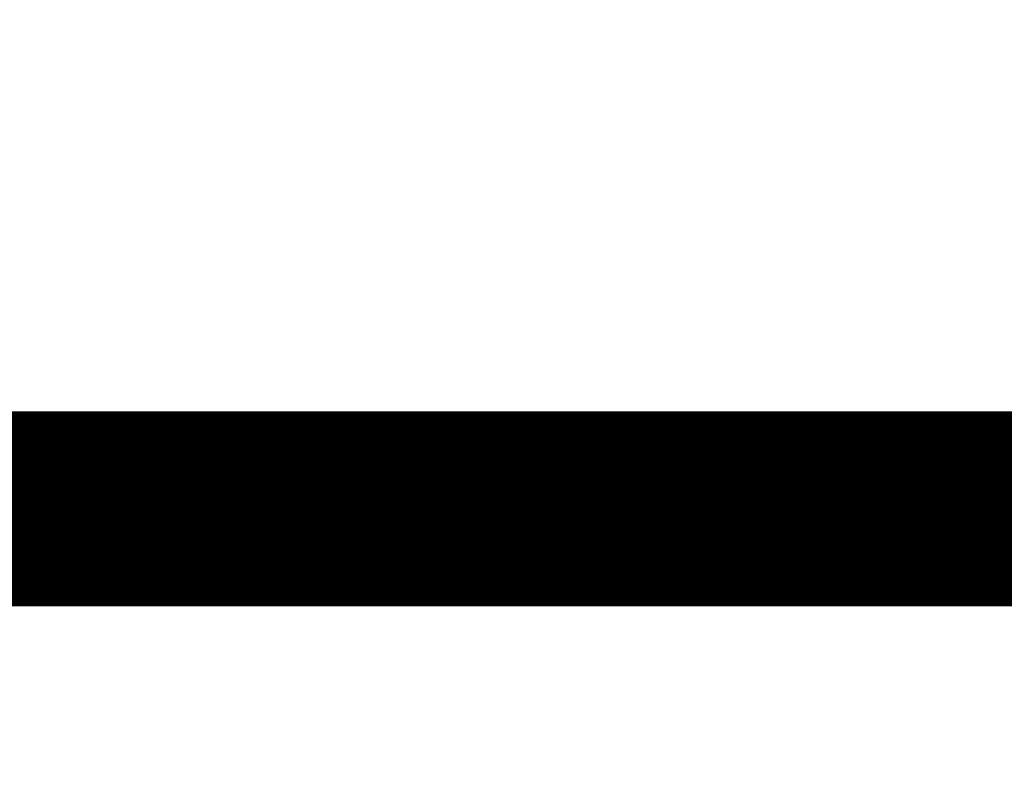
# Model space of a CAD drawing. Header units: millimetres. Extents: x -226731 to 126254, y -16359 to 60195.
# Tile 250 of 256: x -140316 to -140064, y 21058 to 21250. Entities that reach past the tile are written whole.
import ezdxf

# ---------------------------------------------------------------- set-up
doc = ezdxf.new("R2010")
doc.units = ezdxf.units.MM
doc.header["$LTSCALE"] = 0.1
doc.header["$MEASUREMENT"] = 0
for name, color, linetype, lineweight in [('0_CCE_ FF_SIDE WALL SPRINKLER', 6, 'Continuous', 0), ('FIRE CIRCULE', 7, 'Continuous', 5), ('SPRINKLER COVERAGE AREA', 1, 'Continuous', 9)]:
    doc.layers.add(name, color=color, linetype=linetype, lineweight=lineweight)
doc.layers.add('FIRE FIGHTING SERVICES', color=5, linetype='Continuous')
doc.layers.add('GUARD RAIL', color=80, linetype='Continuous')

# ---------------------------------------------------------------- blocks, each defined once
blk = doc.blocks.new('A$C2AD535C3')
at = {"layer": 'SPRINKLER COVERAGE AREA', "color": 1}
blk.add_circle((0, 0), 2500, dxfattribs=at)
blk = doc.blocks.new('G$C3584CA52')
at = {"layer": '0_CCE_ FF_SIDE WALL SPRINKLER', "color": 240, "xscale": -0.6, "yscale": 0.6, "zscale": 0.6}
blk.add_blockref('A$C2AD535C3', (0, -1500), dxfattribs=at)

msp = doc.modelspace()

# ---------------------------------------------------------------- linework, layer by layer
at = {"layer": 'FIRE CIRCULE', "color": 3}
msp.add_circle((-136708.5, 19689.6), 3500, dxfattribs=at)
at = {"layer": 'GUARD RAIL', "color": 8, "linetype": 'Continuous', "const_width": 50}
msp.add_lwpolyline([(-140893.16, 21124.62), (-128409.94, 21124.63)], dxfattribs=at)

# ---------------------------------------------------------------- block references
at = {"layer": 'FIRE FIGHTING SERVICES'}
msp.add_blockref('G$C3584CA52', (-139060.33, 21220.5), dxfattribs=at)

doc.saveas('drawing.dxf')
